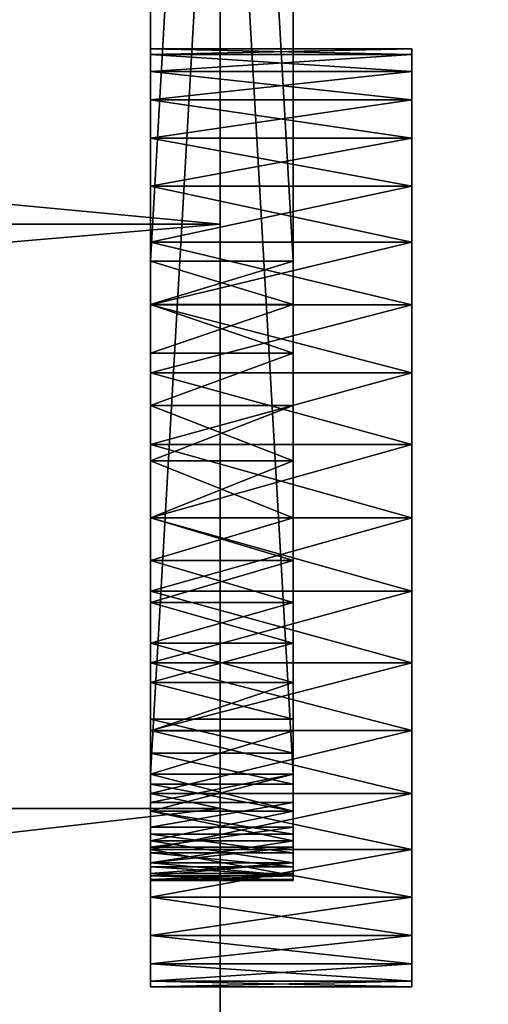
# Model space of a CAD drawing. Extents: x -4.8 to 50.9, y -3 to 23.4.
# Tile 247 of 256: x 45.576 to 46.024, y 9.298 to 10.24. Entities that reach past the tile are written whole.
import ezdxf

# ---------------------------------------------------------------- set-up
doc = ezdxf.new("R2010")
doc.units = 0

# ---------------------------------------------------------------- blocks, each defined once
blk = doc.blocks.new('Box-cdc6a040-db70-415f-b052-ad203af08939')
at = {"color": 253, "linetype": 'Continuous', "true_color": 0xa0a0a0, "transparency": 33554687}
mesh = blk.add_polyface(dxfattribs=at)
corners = [(0, 0), (49, 0), (49, 21.5), (0, 21.5), (0, 0, 0.01), (49, 0, 0.01), (49, 21.5, 0.01), (0, 21.5, 0.01)]
mesh.append_faces([[corners[k] for k in face] for face in [(0, 1, 2, 3), (4, 5, 6, 7), (0, 1, 5, 4), (1, 2, 6, 5), (2, 3, 7, 6), (3, 0, 4, 7)]], dxfattribs={"color": 253})
blk = doc.blocks.new('Box-11b10408-7576-46a0-afcb-4bc9cc284dbe')
at = {"color": 253, "linetype": 'Continuous', "true_color": 0xa0a0a0, "transparency": 33554687}
mesh = blk.add_polyface(dxfattribs=at)
corners = [(0, 0), (49, 0), (49, 21.5), (0, 21.5), (0, 0, 0.01), (49, 0, 0.01), (49, 21.5, 0.01), (0, 21.5, 0.01)]
mesh.append_faces([[corners[k] for k in face] for face in [(0, 1, 2, 3), (4, 5, 6, 7), (0, 1, 5, 4), (1, 2, 6, 5), (2, 3, 7, 6), (3, 0, 4, 7)]], dxfattribs={"color": 253})
blk = doc.blocks.new('7c0b070e-7d09-4440-97ad-b9b4811be4b1')
at = {"linetype": 'Continuous', "transparency": 33554687}
for name, p in [('Box-cdc6a040-db70-415f-b052-ad203af08939', (0, 0)), ('Box-11b10408-7576-46a0-afcb-4bc9cc284dbe', (0, 0, 18.99))]:
    blk.add_blockref(name, p, dxfattribs=at)
blk = doc.blocks.new('A002ec7c78-30ce-42b1-8155-770bd80e14e8')
at = {"color": 0, "linetype": 'BYBLOCK', "lineweight": -2, "transparency": 33554687}
mesh = blk.add_polyface(dxfattribs=at)
corners = [(-14.6127, 39.345, -28.092), (-17.3765, 35.5558, -28.092), (-17.3765, 35.5558, 8.88), (-14.6127, 39.345, 8.88), (-11.1266, 42.4823, 8.88), (-11.1266, 42.4823, -28.092), (-7.0681, 44.8328, -28.092), (-7.0681, 44.8328, 8.88), (-19.2988, 31.2779, -28.092), (-19.2988, 31.2779, 8.88), (-20.297, 26.6953, -28.092), (-20.297, 26.6953, 8.88)]
mesh.append_faces([[corners[k] for k in face] for face in [(0, 2, 3, 0), (3, 5, 0, 3), (6, 4, 7, 6), (2, 8, 9, 2), (9, 10, 11, 9)]], dxfattribs={"vtx0": -1, "color": 0})
mesh.append_faces([[corners[k] for k in face] for face in [(0, 1, 2, 0), (3, 4, 5, 3), (6, 5, 4, 6), (2, 1, 8, 2), (9, 8, 10, 9)]], dxfattribs={"vtx2": -1, "color": 0})
mesh = blk.add_polyface(dxfattribs=at)
corners = [(-0.7439, 5.3181, 8.88), (-3.8137, 5.5543, 8.88), (-3.8137, 5.5543, -28.092), (-0.7439, 5.3181, -28.092), (-6.8086, 6.2683, 8.88), (-9.6548, 7.4426, 8.88), (-9.6548, 7.4426, -28.092), (-6.8086, 6.2683, -28.092), (-12.2819, 9.0482, 8.88), (-12.2819, 9.0482, -28.092), (-14.6251, 11.0454, 8.88), (-16.6266, 13.3849, 8.88), (-16.6266, 13.3849, -28.092), (-14.6251, 11.0454, -28.092), (-18.237, 16.0091, 8.88), (-18.237, 16.0091, -28.092), (-19.4165, 18.853, 8.88), (-20.1361, 21.8466, 8.88), (-20.1361, 21.8466, -28.092), (-19.4165, 18.853, -28.092), (-20.378, 24.916, 8.88), (-20.378, 24.916, -28.092)]
mesh.append_faces([[corners[k] for k in face] for face in [(0, 2, 3, 0), (4, 6, 7, 4), (7, 1, 4, 7), (6, 8, 9, 6), (10, 12, 13, 10), (13, 8, 10, 13), (12, 14, 15, 12), (16, 18, 19, 16), (19, 14, 16, 19), (18, 20, 21, 18)]], dxfattribs={"vtx0": -1, "color": 0})
mesh.append_faces([[corners[k] for k in face] for face in [(0, 1, 2, 0), (4, 5, 6, 4), (7, 2, 1, 7), (6, 5, 8, 6), (10, 11, 12, 10), (13, 9, 8, 13), (12, 11, 14, 12), (16, 17, 18, 16), (19, 15, 14, 19), (18, 17, 20, 18)]], dxfattribs={"vtx2": -1, "color": 0})
blk = doc.blocks.new('74173715-ae0e-4eb2-ad9a-c3358c5596dd')
at = {"color": 35, "transparency": 33554687, "extrusion": (-1, 0, 0), "zscale": 1.8, "rotation": 179.99999977}
blk.add_blockref('A002ec7c78-30ce-42b1-8155-770bd80e14e8', (19.175, 33.119, 17.2908), dxfattribs=at)
at = {"color": 251, "transparency": 33554687}
mesh = blk.add_polyface(dxfattribs=at)
corners = [(33.6767, -28.9235, -1.1214), (32.8892, -28.9235, -1.1214), (32.8892, -22.6364, 5.1658), (33.6767, -22.6364, 5.1658)]
mesh.append_faces([[corners[k] for k in face] for face in [(3, 0, 2, 3)]], dxfattribs={"vtx1": -1, "color": 251})
mesh.append_faces([[corners[k] for k in face] for face in [(0, 1, 2, 0)]], dxfattribs={"vtx2": -1, "color": 251})
mesh = blk.add_polyface(dxfattribs=at)
corners = [(33.6767, -22.6364, 14.6722), (32.8892, -22.6364, 14.6722), (32.8892, -28.9235, 20.9594), (33.6767, -28.9235, 20.9594)]
mesh.append_faces([[corners[k] for k in face] for face in [(3, 0, 2, 3)]], dxfattribs={"vtx1": -1, "color": 251})
mesh.append_faces([[corners[k] for k in face] for face in [(0, 1, 2, 0)]], dxfattribs={"vtx2": -1, "color": 251})
at = {"color": 254, "transparency": 33554687}
mesh = blk.add_polyface(dxfattribs=at)
corners = [(32.8892, -30.2154, 19.6675), (32.8892, -22.6364, 14.6722), (32.8892, -22.926, 14.4472), (32.8892, -23.2011, 14.2045), (32.8892, -23.4605, 13.9451), (32.8892, -23.7032, 13.67), (32.8892, -23.9282, 13.3804), (32.8892, -28.9235, 20.9594), (32.8892, -29.2872, 21.1823), (32.8892, -29.8856, 21.1705), (32.8892, -29.7827, 21.2017), (32.8892, -29.4266, 21.2157), (32.8892, -29.6768, 21.2206), (32.8892, -29.5695, 21.227), (32.8892, -29.1547, 21.1274), (32.8892, -29.9842, 21.1274), (32.8892, -29.0325, 21.0525), (32.8892, -30.077, 21.073), (32.8892, -30.2403, 20.9336), (32.8892, -30.1627, 21.0081), (32.8892, -30.2869, 19.7479), (32.8892, -30.3484, 19.8362), (32.8892, -30.3991, 19.931), (32.8892, -30.4383, 20.0312), (32.8892, -30.4654, 20.1353), (32.8892, -30.4802, 20.2418), (32.8892, -30.4823, 20.3493), (32.8892, -30.4717, 20.4564), (32.8892, -30.4487, 20.5614), (32.8892, -30.4134, 20.6631), (32.8892, -30.3665, 20.7598), (32.8892, -30.3085, 20.8504)]
mesh.append_faces([[corners[k] for k in face] for face in [(28, 7, 0, 28)]], dxfattribs={"vtx0": -1, "vtx1": -1, "vtx2": -1, "color": 254})
mesh.append_faces([[corners[k] for k in face] for face in [(0, 1, 2, 0), (0, 7, 1, 0), (8, 9, 10, 8), (14, 15, 9, 14), (16, 17, 15, 16), (7, 18, 19, 7)]], dxfattribs={"vtx0": -1, "vtx2": -1, "color": 254})
mesh.append_faces([[corners[k] for k in face] for face in [(2, 3, 0, 2), (3, 4, 0, 3), (4, 5, 0, 4), (11, 8, 10, 11), (10, 12, 11, 10), (8, 14, 9, 8), (14, 16, 15, 14), (16, 7, 19, 16), (19, 17, 16, 19), (21, 22, 0, 21), (22, 23, 0, 22), (23, 24, 0, 23), (24, 25, 0, 24), (25, 26, 0, 25), (26, 27, 0, 26), (27, 28, 0, 27), (28, 29, 7, 28), (29, 30, 7, 29), (30, 31, 7, 30), (31, 18, 7, 31)]], dxfattribs={"vtx1": -1, "vtx2": -1, "color": 254})
mesh.append_faces([[corners[k] for k in face] for face in [(5, 6, 0, 5), (12, 13, 11, 12), (0, 20, 21, 0)]], dxfattribs={"vtx2": -1, "color": 254})
at = {"color": 251, "transparency": 33554687}
mesh = blk.add_polyface(dxfattribs=at)
corners = [(33.6767, -30.4383, -0.1932), (33.6767, -30.4717, -0.3326), (33.6767, -30.483, -0.4755), (33.6767, -30.4717, -0.6184), (33.6767, -30.4383, -0.7578), (33.6767, -30.3834, -0.8902), (33.6767, -30.3834, -0.0607), (33.6767, -30.3085, -1.0124), (33.6767, -30.3085, 0.0615), (33.6767, -30.2154, -1.1214), (33.6767, -30.2154, 0.1705), (33.6767, -29.0325, -1.2145), (33.6767, -28.9235, -1.1214), (33.6767, -23.9282, 6.4576), (33.6767, -29.1547, -1.2894), (33.6767, -29.2872, -1.3443), (33.6767, -29.4266, -1.3777), (33.6767, -29.5695, -1.389), (33.6767, -29.6768, -1.3826), (33.6767, -29.7827, -1.3637), (33.6767, -29.8856, -1.3325), (33.6767, -29.9842, -1.2894), (33.6767, -30.1064, -1.2145), (33.6767, -23.7032, 6.168), (33.6767, -23.4605, 5.8929), (33.6767, -23.2011, 5.6335), (33.6767, -22.926, 5.3908), (33.6767, -22.6364, 5.1658)]
mesh.append_faces([[corners[k] for k in face] for face in [(0, 2, 3, 0), (0, 3, 4, 0), (4, 6, 0, 4), (5, 8, 6, 5), (7, 10, 8, 7), (13, 14, 11, 13), (13, 15, 14, 13), (13, 16, 15, 13), (13, 17, 16, 13), (13, 18, 17, 13), (13, 19, 18, 13), (10, 20, 19, 10), (10, 21, 20, 10), (10, 22, 21, 10), (10, 9, 22, 10), (12, 23, 13, 12), (12, 24, 23, 12), (12, 25, 24, 12), (12, 26, 25, 12)]], dxfattribs={"vtx0": -1, "vtx2": -1, "color": 251})
mesh.append_faces([[corners[k] for k in face] for face in [(4, 5, 6, 4), (5, 7, 8, 5), (7, 9, 10, 7), (11, 12, 13, 11), (13, 10, 19, 13)]], dxfattribs={"vtx1": -1, "vtx2": -1, "color": 251})
mesh.append_faces([[corners[k] for k in face] for face in [(0, 1, 2, 0), (12, 27, 26, 12)]], dxfattribs={"vtx2": -1, "color": 251})
mesh = blk.add_polyface(dxfattribs=at)
corners = [(33.6767, -29.7827, 21.2017), (33.6767, -29.8856, 21.1705), (33.6767, -29.2872, 21.1823), (33.6767, -29.4266, 21.2157), (33.6767, -29.5695, 21.227), (33.6767, -29.6768, 21.2206), (33.6767, -29.9842, 21.1274), (33.6767, -29.1547, 21.1274), (33.6767, -30.077, 21.073), (33.6767, -29.0325, 21.0525), (33.6767, -30.1627, 21.0081), (33.6767, -30.2403, 20.9336), (33.6767, -28.9235, 20.9594), (33.6767, -30.2869, 19.7479), (33.6767, -30.2154, 19.6675), (33.6767, -22.6364, 14.6722), (33.6767, -30.3484, 19.8362), (33.6767, -30.3991, 19.931), (33.6767, -30.4383, 20.0312), (33.6767, -30.4654, 20.1353), (33.6767, -30.4802, 20.2418), (33.6767, -30.4823, 20.3493), (33.6767, -30.4717, 20.4564), (33.6767, -30.4487, 20.5614), (33.6767, -30.4134, 20.6631), (33.6767, -30.3665, 20.7598), (33.6767, -30.3085, 20.8504), (33.6767, -22.926, 14.4472), (33.6767, -23.2011, 14.2045), (33.6767, -23.4605, 13.9451), (33.6767, -23.7032, 13.67), (33.6767, -23.9282, 13.3804)]
mesh.append_faces([[corners[k] for k in face] for face in [(0, 2, 3, 0), (3, 5, 0, 3), (1, 7, 2, 1), (6, 9, 7, 6), (10, 12, 9, 10), (9, 8, 10, 9), (15, 16, 13, 15), (15, 17, 16, 15), (15, 18, 17, 15), (15, 19, 18, 15), (15, 20, 19, 15), (15, 21, 20, 15), (15, 22, 21, 15), (15, 23, 22, 15), (12, 24, 23, 12), (12, 25, 24, 12), (12, 26, 25, 12), (12, 11, 26, 12), (14, 27, 15, 14), (14, 28, 27, 14), (14, 29, 28, 14), (14, 30, 29, 14)]], dxfattribs={"vtx0": -1, "vtx2": -1, "color": 251})
mesh.append_faces([[corners[k] for k in face] for face in [(0, 1, 2, 0), (1, 6, 7, 1), (6, 8, 9, 6), (10, 11, 12, 10), (13, 14, 15, 13), (15, 12, 23, 15)]], dxfattribs={"vtx1": -1, "vtx2": -1, "color": 251})
mesh.append_faces([[corners[k] for k in face] for face in [(3, 4, 5, 3), (14, 31, 30, 14)]], dxfattribs={"vtx2": -1, "color": 251})
mesh = blk.add_polyface(dxfattribs=at)
corners = [(33.6767, -23.9282, 6.4576), (32.8892, -23.9282, 6.4576), (32.8892, -30.2154, 0.1705), (33.6767, -30.2154, 0.1705)]
mesh.append_faces([[corners[k] for k in face] for face in [(3, 0, 2, 3)]], dxfattribs={"vtx1": -1, "color": 251})
mesh.append_faces([[corners[k] for k in face] for face in [(0, 1, 2, 0)]], dxfattribs={"vtx2": -1, "color": 251})
at = {"color": 254, "transparency": 33554687}
mesh = blk.add_polyface(dxfattribs=at)
corners = [(33.6767, -30.2154, 19.6675), (32.8892, -30.2154, 19.6675), (32.8892, -23.9282, 13.3804), (33.6767, -23.9282, 13.3804)]
mesh.append_faces([[corners[k] for k in face] for face in [(3, 0, 2, 3)]], dxfattribs={"vtx1": -1, "color": 254})
mesh.append_faces([[corners[k] for k in face] for face in [(0, 1, 2, 0)]], dxfattribs={"vtx2": -1, "color": 254})
at = {"color": 251, "linetype": 'BYBLOCK', "lineweight": -2, "transparency": 33554687}
mesh = blk.add_polyface(dxfattribs=at)
corners = [(34.3329, -30.7362, 20.4983), (34.3329, -30.6929, 20.6785), (32.8892, -30.6929, 20.6785), (32.8892, -30.7362, 20.4983), (32.8892, -30.7507, 20.3135), (34.3329, -30.7507, 20.3135), (34.3329, -30.622, 20.8497), (32.8892, -30.622, 20.8497), (34.3329, -30.5251, 21.0078), (34.3329, -30.4047, 21.1487), (32.8892, -30.4047, 21.1487), (32.8892, -30.5251, 21.0078), (34.3329, -30.2638, 21.2691), (34.3329, -30.1057, 21.366), (32.8892, -30.1057, 21.366), (32.8892, -30.2638, 21.2691), (34.3329, -29.9345, 21.4369), (32.8892, -29.9345, 21.4369), (34.3329, -29.7543, 21.4802), (34.3329, -29.5695, 21.4947), (32.8892, -29.5695, 21.4947), (32.8892, -29.7543, 21.4802), (34.3329, -29.3847, 21.4802), (34.3329, -29.2044, 21.4369), (32.8892, -29.2044, 21.4369), (32.8892, -29.3847, 21.4802), (34.3329, -29.0332, 21.366), (32.8892, -29.0332, 21.366), (34.3329, -28.8751, 21.2691), (34.3329, -28.7342, 21.1487), (32.8892, -28.7342, 21.1487), (32.8892, -28.8751, 21.2691), (34.3329, -28.6138, 21.0078), (34.3329, -28.517, 20.8497), (32.8892, -28.517, 20.8497), (32.8892, -28.6138, 21.0078), (34.3329, -28.446, 20.6785), (32.8892, -28.446, 20.6785), (34.3329, -28.4028, 20.4983), (34.3329, -28.3882, 20.3135), (32.8892, -28.3882, 20.3135), (32.8892, -28.4028, 20.4983)]
mesh.append_faces([[corners[k] for k in face] for face in [(0, 2, 3, 0), (3, 5, 0, 3), (2, 6, 7, 2), (8, 10, 11, 8), (11, 6, 8, 11), (12, 14, 15, 12), (15, 9, 12, 15), (14, 16, 17, 14), (18, 20, 21, 18), (21, 16, 18, 21), (22, 24, 25, 22), (25, 19, 22, 25), (24, 26, 27, 24), (28, 30, 31, 28), (31, 26, 28, 31), (32, 34, 35, 32), (35, 29, 32, 35), (34, 36, 37, 34), (38, 40, 41, 38), (41, 36, 38, 41)]], dxfattribs={"vtx0": -1, "color": 251})
mesh.append_faces([[corners[k] for k in face] for face in [(0, 1, 2, 0), (3, 4, 5, 3), (2, 1, 6, 2), (8, 9, 10, 8), (11, 7, 6, 11), (12, 13, 14, 12), (15, 10, 9, 15), (14, 13, 16, 14), (18, 19, 20, 18), (21, 17, 16, 21), (22, 23, 24, 22), (25, 20, 19, 25), (24, 23, 26, 24), (28, 29, 30, 28), (31, 27, 26, 31), (32, 33, 34, 32), (35, 30, 29, 35), (34, 33, 36, 34), (38, 39, 40, 38), (41, 37, 36, 41)]], dxfattribs={"vtx2": -1, "color": 251})
mesh = blk.add_polyface(dxfattribs=at)
corners = [(34.3329, -28.4028, 20.1287), (34.3329, -28.446, 19.9484), (32.8892, -28.446, 19.9484), (32.8892, -28.4028, 20.1287), (32.8892, -28.3882, 20.3135), (34.3329, -28.3882, 20.3135), (34.3329, -28.517, 19.7772), (32.8892, -28.517, 19.7772), (34.3329, -28.6138, 19.6191), (34.3329, -28.7342, 19.4782), (32.8892, -28.7342, 19.4782), (32.8892, -28.6138, 19.6191), (34.3329, -28.8751, 19.3578), (34.3329, -29.0332, 19.261), (32.8892, -29.0332, 19.261), (32.8892, -28.8751, 19.3578), (34.3329, -29.2044, 19.19), (32.8892, -29.2044, 19.19), (34.3329, -29.3847, 19.1468), (34.3329, -29.5695, 19.1322), (32.8892, -29.5695, 19.1322), (32.8892, -29.3847, 19.1468), (34.3329, -29.7543, 19.1468), (34.3329, -29.9345, 19.19), (32.8892, -29.9345, 19.19), (32.8892, -29.7543, 19.1468), (34.3329, -30.1057, 19.261), (32.8892, -30.1057, 19.261), (34.3329, -30.2638, 19.3578), (34.3329, -30.4047, 19.4782), (32.8892, -30.4047, 19.4782), (32.8892, -30.2638, 19.3578), (34.3329, -30.5251, 19.6191), (34.3329, -30.622, 19.7772), (32.8892, -30.622, 19.7772), (32.8892, -30.5251, 19.6191), (34.3329, -30.6929, 19.9484), (32.8892, -30.6929, 19.9484), (34.3329, -30.7362, 20.1287), (34.3329, -30.7507, 20.3135), (32.8892, -30.7507, 20.3135), (32.8892, -30.7362, 20.1287)]
mesh.append_faces([[corners[k] for k in face] for face in [(0, 2, 3, 0), (3, 5, 0, 3), (2, 6, 7, 2), (8, 10, 11, 8), (11, 6, 8, 11), (12, 14, 15, 12), (15, 9, 12, 15), (14, 16, 17, 14), (18, 20, 21, 18), (21, 16, 18, 21), (22, 24, 25, 22), (25, 19, 22, 25), (24, 26, 27, 24), (28, 30, 31, 28), (31, 26, 28, 31), (32, 34, 35, 32), (35, 29, 32, 35), (34, 36, 37, 34), (38, 40, 41, 38), (41, 36, 38, 41)]], dxfattribs={"vtx0": -1, "color": 251})
mesh.append_faces([[corners[k] for k in face] for face in [(0, 1, 2, 0), (3, 4, 5, 3), (2, 1, 6, 2), (8, 9, 10, 8), (11, 7, 6, 11), (12, 13, 14, 12), (15, 10, 9, 15), (14, 13, 16, 14), (18, 19, 20, 18), (21, 17, 16, 21), (22, 23, 24, 22), (25, 20, 19, 25), (24, 23, 26, 24), (28, 29, 30, 28), (31, 27, 26, 31), (32, 33, 34, 32), (35, 30, 29, 35), (34, 33, 36, 34), (38, 39, 40, 38), (41, 37, 36, 41)]], dxfattribs={"vtx2": -1, "color": 251})
at = {"color": 0, "linetype": 'BYBLOCK', "lineweight": -2, "transparency": 33554687}
mesh = blk.add_polyface(dxfattribs=at)
corners = [(32.8892, -29.2044, 19.19), (32.8892, -29.3847, 19.1468), (32.8892, -29.5695, 19.1322), (32.8892, -29.7543, 19.1468), (32.8892, -29.9345, 19.19), (32.8892, -30.1057, 19.261), (32.8892, -29.0332, 19.261), (32.8892, -30.2638, 19.3578), (32.8892, -28.8751, 19.3578), (32.8892, -30.4047, 19.4782), (32.8892, -28.7342, 19.4782), (32.8892, -30.5251, 19.6191), (32.8892, -28.6138, 19.6191), (32.8892, -30.622, 19.7772), (32.8892, -28.517, 19.7772), (32.8892, -30.6929, 19.9484), (32.8892, -28.446, 19.9484), (32.8892, -30.7362, 20.1287), (32.8892, -28.4028, 20.1287), (32.8892, -29.9345, 21.4369), (32.8892, -29.7543, 21.4802), (32.8892, -29.5695, 21.4947), (32.8892, -29.3847, 21.4802), (32.8892, -29.2044, 21.4369), (32.8892, -29.0332, 21.366), (32.8892, -30.1057, 21.366), (32.8892, -28.8751, 21.2691), (32.8892, -30.2638, 21.2691), (32.8892, -28.7342, 21.1487), (32.8892, -30.4047, 21.1487), (32.8892, -28.6138, 21.0078), (32.8892, -30.5251, 21.0078), (32.8892, -28.517, 20.8497), (32.8892, -30.622, 20.8497), (32.8892, -28.446, 20.6785), (32.8892, -30.6929, 20.6785), (32.8892, -28.4028, 20.4983), (32.8892, -30.7362, 20.4983), (32.8892, -28.3882, 20.3135), (32.8892, -30.7507, 20.3135)]
mesh.append_faces([[corners[k] for k in face] for face in [(0, 2, 3, 0), (0, 3, 4, 0), (4, 6, 0, 4), (5, 8, 6, 5), (7, 10, 8, 7), (9, 12, 10, 9), (11, 14, 12, 11), (13, 16, 14, 13), (15, 18, 16, 15), (19, 21, 22, 19), (19, 22, 23, 19), (23, 25, 19, 23), (24, 27, 25, 24), (26, 29, 27, 26), (28, 31, 29, 28), (30, 33, 31, 30), (32, 35, 33, 32), (34, 37, 35, 34), (36, 39, 37, 36), (38, 17, 39, 38)]], dxfattribs={"vtx0": -1, "vtx2": -1, "color": 0})
mesh.append_faces([[corners[k] for k in face] for face in [(4, 5, 6, 4), (5, 7, 8, 5), (7, 9, 10, 7), (9, 11, 12, 9), (11, 13, 14, 11), (13, 15, 16, 13), (15, 17, 18, 15), (23, 24, 25, 23), (24, 26, 27, 24), (26, 28, 29, 26), (28, 30, 31, 28), (30, 32, 33, 30), (32, 34, 35, 32), (34, 36, 37, 34), (36, 38, 39, 36), (38, 18, 17, 38)]], dxfattribs={"vtx1": -1, "vtx2": -1, "color": 0})
mesh.append_faces([[corners[k] for k in face] for face in [(0, 1, 2, 0), (19, 20, 21, 19)]], dxfattribs={"vtx2": -1, "color": 0})
at = {"color": 251, "transparency": 33554687}
mesh = blk.add_polyface(dxfattribs=at)
corners = [(34.3329, -29.3847, 0.6912), (34.3329, -29.2044, 0.648), (32.8892, -29.2044, 0.648), (32.8892, -29.3847, 0.6912), (32.8892, -29.5695, 0.7058), (34.3329, -29.5695, 0.7058), (34.3329, -29.0332, 0.577), (32.8892, -29.0332, 0.577), (34.3329, -28.8751, 0.4802), (34.3329, -28.7342, 0.3598), (32.8892, -28.7342, 0.3598), (32.8892, -28.8751, 0.4802), (34.3329, -28.6138, 0.2189), (34.3329, -28.517, 0.0608), (32.8892, -28.517, 0.0608), (32.8892, -28.6138, 0.2189), (34.3329, -28.446, -0.1104), (32.8892, -28.446, -0.1104), (34.3329, -28.4028, -0.6603), (34.3329, -28.446, -0.8405), (32.8892, -28.446, -0.8405), (32.8892, -28.4028, -0.6603), (32.8892, -28.3882, -0.4755), (34.3329, -28.3882, -0.4755), (32.8892, -28.4028, -0.2907), (34.3329, -28.4028, -0.2907), (34.3329, -28.517, -1.0117), (32.8892, -28.517, -1.0117), (34.3329, -28.6138, -1.1698), (34.3329, -28.7342, -1.3107), (32.8892, -28.7342, -1.3107), (32.8892, -28.6138, -1.1698), (34.3329, -28.8751, -1.4311), (34.3329, -29.0332, -1.528), (32.8892, -29.0332, -1.528), (32.8892, -28.8751, -1.4311), (34.3329, -29.2044, -1.5989), (32.8892, -29.2044, -1.5989), (34.3329, -29.3847, -1.6422), (34.3329, -29.5695, -1.6567), (32.8892, -29.5695, -1.6567), (32.8892, -29.3847, -1.6422)]
mesh.append_faces([[corners[k] for k in face] for face in [(0, 2, 3, 0), (3, 5, 0, 3), (2, 6, 7, 2), (8, 10, 11, 8), (11, 6, 8, 11), (12, 14, 15, 12), (15, 9, 12, 15), (14, 16, 17, 14), (18, 20, 21, 18), (21, 23, 18, 21), (22, 25, 23, 22), (24, 16, 25, 24), (20, 26, 27, 20), (28, 30, 31, 28), (31, 26, 28, 31), (32, 34, 35, 32), (35, 29, 32, 35), (34, 36, 37, 34), (38, 40, 41, 38), (41, 36, 38, 41)]], dxfattribs={"vtx0": -1, "color": 251})
mesh.append_faces([[corners[k] for k in face] for face in [(0, 1, 2, 0), (3, 4, 5, 3), (2, 1, 6, 2), (8, 9, 10, 8), (11, 7, 6, 11), (12, 13, 14, 12), (15, 10, 9, 15), (14, 13, 16, 14), (18, 19, 20, 18), (21, 22, 23, 21), (22, 24, 25, 22), (24, 17, 16, 24), (20, 19, 26, 20), (28, 29, 30, 28), (31, 27, 26, 31), (32, 33, 34, 32), (35, 30, 29, 35), (34, 33, 36, 34), (38, 39, 40, 38), (41, 37, 36, 41)]], dxfattribs={"vtx2": -1, "color": 251})
mesh = blk.add_polyface(dxfattribs=at)
corners = [(34.3329, -30.7507, -0.4755), (34.3329, -30.7362, -0.6603), (34.3329, -30.6929, -0.8405), (34.3329, -30.7362, -0.2907), (34.3329, -30.6929, -0.1104), (34.3329, -30.622, -1.0117), (34.3329, -30.622, 0.0608), (34.3329, -30.5251, -1.1698), (34.3329, -30.5251, 0.2189), (34.3329, -30.4047, -1.3107), (34.3329, -30.4047, 0.3598), (34.3329, -30.2638, -1.4311), (34.3329, -30.2638, 0.4802), (34.3329, -30.1057, -1.528), (34.3329, -30.1057, 0.577), (34.3329, -29.9345, -1.5989), (34.3329, -29.9345, 0.648), (34.3329, -29.7543, -1.6422), (34.3329, -29.7543, 0.6912), (34.3329, -29.5695, -1.6567), (34.3329, -29.5695, 0.7058), (34.3329, -29.3847, -1.6422), (34.3329, -29.3847, 0.6912), (34.3329, -28.3882, -0.4755), (34.3329, -28.4028, -0.2907), (34.3329, -28.446, -0.1104), (34.3329, -28.4028, -0.6603), (34.3329, -28.446, -0.8405), (34.3329, -28.517, 0.0608), (34.3329, -28.517, -1.0117), (34.3329, -28.6138, 0.2189), (34.3329, -28.6138, -1.1698), (34.3329, -28.7342, 0.3598), (34.3329, -28.7342, -1.3107), (34.3329, -28.8751, 0.4802), (34.3329, -28.8751, -1.4311), (34.3329, -29.0332, 0.577), (34.3329, -29.0332, -1.528), (34.3329, -29.2044, 0.648), (34.3329, -29.2044, -1.5989)]
mesh.append_faces([[corners[k] for k in face] for face in [(5, 6, 4, 5), (7, 8, 6, 7), (9, 10, 8, 9), (11, 12, 10, 11), (13, 14, 12, 13), (15, 16, 14, 15), (17, 18, 16, 17), (19, 20, 18, 19), (21, 22, 20, 21), (28, 29, 27, 28), (30, 31, 29, 30), (32, 33, 31, 32), (34, 35, 33, 34), (36, 37, 35, 36), (38, 39, 37, 38), (22, 21, 39, 22)]], dxfattribs={"vtx0": -1, "vtx2": -1, "color": 251})
mesh.append_faces([[corners[k] for k in face] for face in [(3, 0, 2, 3), (4, 3, 2, 4), (2, 5, 4, 2), (5, 7, 6, 5), (7, 9, 8, 7), (9, 11, 10, 9), (11, 13, 12, 11), (13, 15, 14, 13), (15, 17, 16, 15), (17, 19, 18, 17), (19, 21, 20, 19), (26, 23, 25, 26), (27, 26, 25, 27), (25, 28, 27, 25), (28, 30, 29, 28), (30, 32, 31, 30), (32, 34, 33, 32), (34, 36, 35, 34), (36, 38, 37, 36), (38, 22, 39, 38)]], dxfattribs={"vtx1": -1, "vtx2": -1, "color": 251})
mesh.append_faces([[corners[k] for k in face] for face in [(0, 1, 2, 0), (23, 24, 25, 23)]], dxfattribs={"vtx2": -1, "color": 251})
mesh = blk.add_polyface(dxfattribs=at)
corners = [(34.3329, -30.7507, 20.3135), (34.3329, -30.7362, 20.1287), (34.3329, -30.6929, 19.9484), (34.3329, -30.7362, 20.4983), (34.3329, -30.6929, 20.6785), (34.3329, -30.622, 19.7772), (34.3329, -30.622, 20.8497), (34.3329, -30.5251, 19.6191), (34.3329, -30.5251, 21.0078), (34.3329, -30.4047, 19.4782), (34.3329, -30.4047, 21.1487), (34.3329, -30.2638, 19.3578), (34.3329, -30.2638, 21.2691), (34.3329, -30.1057, 19.261), (34.3329, -30.1057, 21.366), (34.3329, -29.9345, 19.19), (34.3329, -29.9345, 21.4369), (34.3329, -29.7543, 19.1468), (34.3329, -29.7543, 21.4802), (34.3329, -29.5695, 19.1322), (34.3329, -29.5695, 21.4947), (34.3329, -29.3847, 19.1468), (34.3329, -29.3847, 21.4802), (34.3329, -28.3882, 20.3135), (34.3329, -28.4028, 20.4983), (34.3329, -28.446, 20.6785), (34.3329, -28.4028, 20.1287), (34.3329, -28.446, 19.9484), (34.3329, -28.517, 20.8497), (34.3329, -28.517, 19.7772), (34.3329, -28.6138, 21.0078), (34.3329, -28.6138, 19.6191), (34.3329, -28.7342, 21.1487), (34.3329, -28.7342, 19.4782), (34.3329, -28.8751, 21.2691), (34.3329, -28.8751, 19.3578), (34.3329, -29.0332, 21.366), (34.3329, -29.0332, 19.261), (34.3329, -29.2044, 21.4369), (34.3329, -29.2044, 19.19)]
mesh.append_faces([[corners[k] for k in face] for face in [(5, 6, 4, 5), (7, 8, 6, 7), (9, 10, 8, 9), (11, 12, 10, 11), (13, 14, 12, 13), (15, 16, 14, 15), (17, 18, 16, 17), (19, 20, 18, 19), (21, 22, 20, 21), (28, 29, 27, 28), (30, 31, 29, 30), (32, 33, 31, 32), (34, 35, 33, 34), (36, 37, 35, 36), (38, 39, 37, 38), (22, 21, 39, 22)]], dxfattribs={"vtx0": -1, "vtx2": -1, "color": 251})
mesh.append_faces([[corners[k] for k in face] for face in [(3, 0, 2, 3), (4, 3, 2, 4), (2, 5, 4, 2), (5, 7, 6, 5), (7, 9, 8, 7), (9, 11, 10, 9), (11, 13, 12, 11), (13, 15, 14, 13), (15, 17, 16, 15), (17, 19, 18, 17), (19, 21, 20, 19), (26, 23, 25, 26), (27, 26, 25, 27), (25, 28, 27, 25), (28, 30, 29, 28), (30, 32, 31, 30), (32, 34, 33, 32), (34, 36, 35, 34), (36, 38, 37, 36), (38, 22, 39, 38)]], dxfattribs={"vtx1": -1, "vtx2": -1, "color": 251})
mesh.append_faces([[corners[k] for k in face] for face in [(0, 1, 2, 0), (23, 24, 25, 23)]], dxfattribs={"vtx2": -1, "color": 251})
at = {"color": 254, "transparency": 33554687}
mesh = blk.add_polyface(dxfattribs=at)
corners = [(33.6767, -29.4266, -1.3777), (33.6767, -29.5695, -1.389), (32.8892, -29.5695, -1.389), (32.8892, -29.4266, -1.3777), (32.8892, -29.2872, -1.3443), (33.6767, -29.2872, -1.3443), (33.6767, -29.1547, -1.2894), (32.8892, -29.1547, -1.2894), (33.6767, -29.0325, -1.2145), (32.8892, -29.0325, -1.2145), (32.8892, -28.9235, -1.1214), (33.6767, -28.9235, -1.1214), (33.6767, -29.6768, -1.3826), (33.6767, -29.7827, -1.3637), (32.8892, -29.7827, -1.3637), (32.8892, -29.6768, -1.3826), (32.8892, -29.5695, -1.389), (33.6767, -29.5695, -1.389), (33.6767, -29.8856, -1.3325), (33.6767, -29.9842, -1.2894), (32.8892, -29.9842, -1.2894), (32.8892, -29.8856, -1.3325), (33.6767, -30.1064, -1.2145), (33.6767, -30.2154, -1.1214), (32.8892, -30.2154, -1.1214), (32.8892, -30.1064, -1.2145), (33.6767, -30.3085, -1.0124), (33.6767, -30.3834, -0.8902), (32.8892, -30.3834, -0.8902), (32.8892, -30.3085, -1.0124), (33.6767, -30.4383, -0.7578), (32.8892, -30.4383, -0.7578), (33.6767, -30.4717, -0.6184), (33.6767, -30.483, -0.4755), (32.8892, -30.483, -0.4755), (32.8892, -30.4717, -0.6184), (33.6767, -30.4717, -0.3326), (33.6767, -30.4383, -0.1932), (32.8892, -30.4383, -0.1932), (32.8892, -30.4717, -0.3326), (33.6767, -30.3834, -0.0607), (32.8892, -30.3834, -0.0607), (33.6767, -30.3085, 0.0615), (33.6767, -30.2154, 0.1705), (32.8892, -30.2154, 0.1705), (32.8892, -30.3085, 0.0615)]
mesh.append_faces([[corners[k] for k in face] for face in [(0, 2, 3, 0), (3, 5, 0, 3), (6, 4, 7, 6), (8, 7, 9, 8), (9, 11, 8, 9), (12, 14, 15, 12), (15, 17, 12, 15), (18, 20, 21, 18), (21, 13, 18, 21), (22, 24, 25, 22), (25, 19, 22, 25), (26, 28, 29, 26), (29, 23, 26, 29), (28, 30, 31, 28), (32, 34, 35, 32), (35, 30, 32, 35), (36, 38, 39, 36), (39, 33, 36, 39), (38, 40, 41, 38), (42, 44, 45, 42), (45, 40, 42, 45)]], dxfattribs={"vtx0": -1, "color": 254})
mesh.append_faces([[corners[k] for k in face] for face in [(0, 1, 2, 0), (3, 4, 5, 3), (6, 5, 4, 6), (8, 6, 7, 8), (9, 10, 11, 9), (12, 13, 14, 12), (15, 16, 17, 15), (18, 19, 20, 18), (21, 14, 13, 21), (22, 23, 24, 22), (25, 20, 19, 25), (26, 27, 28, 26), (29, 24, 23, 29), (28, 27, 30, 28), (32, 33, 34, 32), (35, 31, 30, 35), (36, 37, 38, 36), (39, 34, 33, 39), (38, 37, 40, 38), (42, 43, 44, 42), (45, 41, 40, 45)]], dxfattribs={"vtx2": -1, "color": 254})
mesh = blk.add_polyface(dxfattribs=at)
corners = [(33.6767, -29.4266, 21.2157), (33.6767, -29.2872, 21.1823), (32.8892, -29.2872, 21.1823), (32.8892, -29.4266, 21.2157), (32.8892, -29.5695, 21.227), (33.6767, -29.5695, 21.227), (33.6767, -29.1547, 21.1274), (32.8892, -29.1547, 21.1274), (33.6767, -29.0325, 21.0525), (33.6767, -28.9235, 20.9594), (32.8892, -28.9235, 20.9594), (32.8892, -29.0325, 21.0525)]
mesh.append_faces([[corners[k] for k in face] for face in [(0, 2, 3, 0), (3, 5, 0, 3), (2, 6, 7, 2), (8, 10, 11, 8), (11, 6, 8, 11)]], dxfattribs={"vtx0": -1, "color": 254})
mesh.append_faces([[corners[k] for k in face] for face in [(0, 1, 2, 0), (3, 4, 5, 3), (2, 1, 6, 2), (8, 9, 10, 8), (11, 7, 6, 11)]], dxfattribs={"vtx2": -1, "color": 254})
mesh = blk.add_polyface(dxfattribs=at)
corners = [(33.6767, -30.2869, 19.7479), (33.6767, -30.3484, 19.8362), (32.8892, -30.3484, 19.8362), (32.8892, -30.2869, 19.7479), (32.8892, -30.2154, 19.6675), (33.6767, -30.2154, 19.6675), (33.6767, -30.3991, 19.931), (33.6767, -30.4383, 20.0312), (32.8892, -30.4383, 20.0312), (32.8892, -30.3991, 19.931), (33.6767, -30.4802, 20.2418), (33.6767, -30.4823, 20.3493), (32.8892, -30.4823, 20.3493), (32.8892, -30.4802, 20.2418), (32.8892, -30.4654, 20.1353), (33.6767, -30.4654, 20.1353), (33.6767, -30.4717, 20.4564), (33.6767, -30.4487, 20.5614), (32.8892, -30.4487, 20.5614), (32.8892, -30.4717, 20.4564), (33.6767, -30.4134, 20.6631), (33.6767, -30.3665, 20.7598), (32.8892, -30.3665, 20.7598), (32.8892, -30.4134, 20.6631), (33.6767, -30.3085, 20.8504), (33.6767, -30.2403, 20.9336), (32.8892, -30.2403, 20.9336), (32.8892, -30.3085, 20.8504), (33.6767, -30.077, 21.073), (33.6767, -29.9842, 21.1274), (32.8892, -29.9842, 21.1274), (32.8892, -30.077, 21.073), (32.8892, -30.1627, 21.0081), (33.6767, -30.1627, 21.0081), (33.6767, -29.8856, 21.1705), (33.6767, -29.7827, 21.2017), (32.8892, -29.7827, 21.2017), (32.8892, -29.8856, 21.1705), (33.6767, -29.6768, 21.2206), (33.6767, -29.5695, 21.227), (32.8892, -29.5695, 21.227), (32.8892, -29.6768, 21.2206)]
mesh.append_faces([[corners[k] for k in face] for face in [(0, 2, 3, 0), (3, 5, 0, 3), (6, 8, 9, 6), (9, 1, 6, 9), (10, 12, 13, 10), (13, 15, 10, 13), (14, 7, 15, 14), (16, 18, 19, 16), (19, 11, 16, 19), (20, 22, 23, 20), (23, 17, 20, 23), (24, 26, 27, 24), (27, 21, 24, 27), (28, 30, 31, 28), (31, 33, 28, 31), (32, 25, 33, 32), (34, 36, 37, 34), (37, 29, 34, 37), (38, 40, 41, 38), (41, 35, 38, 41)]], dxfattribs={"vtx0": -1, "color": 254})
mesh.append_faces([[corners[k] for k in face] for face in [(0, 1, 2, 0), (3, 4, 5, 3), (6, 7, 8, 6), (9, 2, 1, 9), (10, 11, 12, 10), (13, 14, 15, 13), (14, 8, 7, 14), (16, 17, 18, 16), (19, 12, 11, 19), (20, 21, 22, 20), (23, 18, 17, 23), (24, 25, 26, 24), (27, 22, 21, 27), (28, 29, 30, 28), (31, 32, 33, 31), (32, 26, 25, 32), (34, 35, 36, 34), (37, 30, 29, 37), (38, 39, 40, 38), (41, 36, 35, 41)]], dxfattribs={"vtx2": -1, "color": 254})
at = {"color": 251, "transparency": 33554687}
mesh = blk.add_polyface(dxfattribs=at)
corners = [(34.3329, -29.7543, -1.6422), (34.3329, -29.9345, -1.5989), (32.8892, -29.9345, -1.5989), (32.8892, -29.7543, -1.6422), (32.8892, -29.5695, -1.6567), (34.3329, -29.5695, -1.6567), (34.3329, -30.1057, -1.528), (32.8892, -30.1057, -1.528), (34.3329, -30.2638, -1.4311), (34.3329, -30.4047, -1.3107), (32.8892, -30.4047, -1.3107), (32.8892, -30.2638, -1.4311), (34.3329, -30.5251, -1.1698), (34.3329, -30.622, -1.0117), (32.8892, -30.622, -1.0117), (32.8892, -30.5251, -1.1698), (34.3329, -30.6929, -0.8405), (32.8892, -30.6929, -0.8405), (34.3329, -30.7362, -0.6603), (34.3329, -30.7507, -0.4755), (32.8892, -30.7507, -0.4755), (32.8892, -30.7362, -0.6603), (34.3329, -30.7362, -0.2907), (34.3329, -30.6929, -0.1104), (32.8892, -30.6929, -0.1104), (32.8892, -30.7362, -0.2907), (34.3329, -30.622, 0.0608), (32.8892, -30.622, 0.0608), (34.3329, -30.5251, 0.2189), (34.3329, -30.4047, 0.3598), (32.8892, -30.4047, 0.3598), (32.8892, -30.5251, 0.2189), (34.3329, -30.2638, 0.4802), (34.3329, -30.1057, 0.577), (32.8892, -30.1057, 0.577), (32.8892, -30.2638, 0.4802), (34.3329, -29.9345, 0.648), (32.8892, -29.9345, 0.648), (34.3329, -29.7543, 0.6912), (34.3329, -29.5695, 0.7058), (32.8892, -29.5695, 0.7058), (32.8892, -29.7543, 0.6912)]
mesh.append_faces([[corners[k] for k in face] for face in [(0, 2, 3, 0), (3, 5, 0, 3), (2, 6, 7, 2), (8, 10, 11, 8), (11, 6, 8, 11), (12, 14, 15, 12), (15, 9, 12, 15), (14, 16, 17, 14), (18, 20, 21, 18), (21, 16, 18, 21), (22, 24, 25, 22), (25, 19, 22, 25), (24, 26, 27, 24), (28, 30, 31, 28), (31, 26, 28, 31), (32, 34, 35, 32), (35, 29, 32, 35), (34, 36, 37, 34), (38, 40, 41, 38), (41, 36, 38, 41)]], dxfattribs={"vtx0": -1, "color": 251})
mesh.append_faces([[corners[k] for k in face] for face in [(0, 1, 2, 0), (3, 4, 5, 3), (2, 1, 6, 2), (8, 9, 10, 8), (11, 7, 6, 11), (12, 13, 14, 12), (15, 10, 9, 15), (14, 13, 16, 14), (18, 19, 20, 18), (21, 17, 16, 21), (22, 23, 24, 22), (25, 20, 19, 25), (24, 23, 26, 24), (28, 29, 30, 28), (31, 27, 26, 31), (32, 33, 34, 32), (35, 30, 29, 35), (34, 33, 36, 34), (38, 39, 40, 38), (41, 37, 36, 41)]], dxfattribs={"vtx2": -1, "color": 251})
blk = doc.blocks.new('eb260f9b-0a58-4409-b951-3b95f3195f6d')
at = {"linetype": 'Continuous', "transparency": 33554687}
blk.add_blockref('7c0b070e-7d09-4440-97ad-b9b4811be4b1', (0, 0), dxfattribs=at)
at = {"linetype": 'Continuous', "transparency": 33554687, "xscale": 0.17333333, "yscale": 0.38, "zscale": 0.38}
blk.add_blockref('74173715-ae0e-4eb2-ad9a-c3358c5596dd', (40, 21, 6.5), dxfattribs=at)

msp = doc.modelspace()

# ---------------------------------------------------------------- block references
at = {"transparency": 33554687}
msp.add_blockref('eb260f9b-0a58-4409-b951-3b95f3195f6d', (0, 0), dxfattribs=at)

doc.saveas('drawing.dxf')
